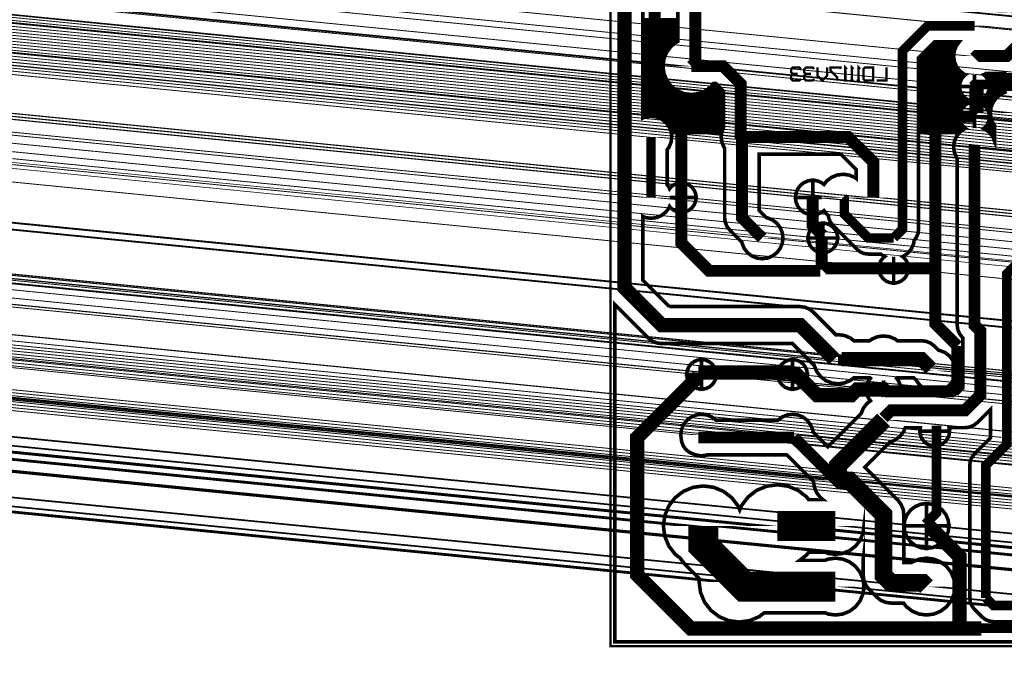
# Model space of a CAD drawing. Header units: millimetres. Extents: x -26887661 to 26887775, y -26887647 to 26887741.
# Tile 20 of 44: x -49 to 33, y -2 to 52. Entities that reach past the tile are written whole.
import ezdxf

# ---------------------------------------------------------------- set-up
doc = ezdxf.new("R2010")
doc.units = ezdxf.units.MM
doc.layers.add('BOT', color=2, linetype='CONTINUOUS')
doc.layers.add('DRL', color=26, linetype='CONTINUOUS')

# ---------------------------------------------------------------- blocks, each defined once
blk = doc.blocks.new('PAD_3_2')
at = {"layer": 'BOT', "color": 1}
blk.add_lwpolyline([(-0.45, 0, 53705064, 0.9, 1), (0.45, 0, 53705064, 0.9, 1)], format="xyseb", close=True, dxfattribs=at)
blk = doc.blocks.new('PAD_8_26')
at = {"layer": 'DRL', "color": 1}
blk.add_lwpolyline([(-0.2, 0, 53660072, 0.4, 1), (0.2, 0, 53660072, 0.4, 1)], format="xyseb", close=True, dxfattribs=at)
blk = doc.blocks.new('PAD_9_2')
at = {"layer": 'BOT', "color": 1}
blk.add_lwpolyline([(-0.395, 0, 53775328, 0.79, 1), (0.395, 0, 53775328, 0.79, 1)], format="xyseb", close=True, dxfattribs=at)
blk = doc.blocks.new('PAD_11_2')
at = {"layer": 'BOT', "color": 1}
blk.add_lwpolyline([(-0.75, 0, 53660072, 1.5, 1), (0.75, 0, 53660072, 1.5, 1)], format="xyseb", close=True, dxfattribs=at)
blk = doc.blocks.new('PAD_12_2')
at = {"layer": 'BOT', "color": 1}
blk.add_lwpolyline([(-0.555, 0, 53660072, 1.11, 1), (0.555, 0, 53660072, 1.11, 1)], format="xyseb", close=True, dxfattribs=at)
blk = doc.blocks.new('PAD_13_2')
at = {"layer": 'BOT', "color": 1}
blk.add_lwpolyline([(-0.715, 0, 53660072, 1.43, 1), (0.715, 0, 53660072, 1.43, 1)], format="xyseb", close=True, dxfattribs=at)
blk = doc.blocks.new('PAD_14_2')
at = {"layer": 'BOT', "color": 1}
blk.add_lwpolyline([(-0.4, 0, 53660072, 0.8, 1), (0.4, 0, 53660072, 0.8, 1)], format="xyseb", close=True, dxfattribs=at)
blk = doc.blocks.new('PAD_15_2')
at = {"layer": 'BOT', "color": 1}
blk.add_lwpolyline([(-0.5, 0, 53660072, 1, 1), (0.5, 0, 53660072, 1, 1)], format="xyseb", close=True, dxfattribs=at)
blk = doc.blocks.new('PAD_16_2')
at = {"layer": 'BOT', "color": 1}
blk.add_lwpolyline([(-1.25, 0, 53660072, 2.5, 1), (1.25, 0, 53660072, 2.5, 1)], format="xyseb", close=True, dxfattribs=at)
blk = doc.blocks.new('PAD_17_2')
at = {"layer": 'BOT', "color": 1}
blk.add_lwpolyline([(-1.2, 0, 53660072, 2.4, 1), (1.2, 0, 53660072, 2.4, 1)], format="xyseb", close=True, dxfattribs=at)
blk = doc.blocks.new('PAD_18_2')
at = {"layer": 'BOT', "color": 1}
blk.add_lwpolyline([(-0.9, 0, 53660072, 1.8, 1), (0.9, 0, 53660072, 1.8, 1)], format="xyseb", close=True, dxfattribs=at)
blk = doc.blocks.new('PAD_19_2')
at = {"layer": 'BOT', "color": 1}
blk.add_lwpolyline([(-1.19, 0, 53660072, 2.38, 1), (1.19, 0, 53660072, 2.38, 1)], format="xyseb", close=True, dxfattribs=at)
blk = doc.blocks.new('PAD_20_2')
at = {"layer": 'BOT', "color": 1}
blk.add_lwpolyline([(-0.3, 0, 53660072, 0.6, 1), (0.3, 0, 53660072, 0.6, 1)], format="xyseb", close=True, dxfattribs=at)
blk = doc.blocks.new('PAD_21_26')
at = {"layer": 'DRL', "color": 1}
blk.add_lwpolyline([(-0.25, 0, 53660072, 0.5, 1), (0.25, 0, 53660072, 0.5, 1)], format="xyseb", close=True, dxfattribs=at)
blk = doc.blocks.new('PAD_22_26')
at = {"layer": 'DRL', "color": 1}
blk.add_lwpolyline([(-0.6, 0, 53660072, 1.2, 1), (0.6, 0, 53660072, 1.2, 1)], format="xyseb", close=True, dxfattribs=at)
blk = doc.blocks.new('PAD_23_26')
at = {"layer": 'DRL', "color": 1}
blk.add_lwpolyline([(-0.225, 0, 53660072, 0.45, 1), (0.225, 0, 53660072, 0.45, 1)], format="xyseb", close=True, dxfattribs=at)
blk = doc.blocks.new('PAD_24_26')
at = {"layer": 'DRL', "color": 1}
blk.add_lwpolyline([(-0.275, 0, 53660072, 0.55, 1), (0.275, 0, 53660072, 0.55, 1)], format="xyseb", close=True, dxfattribs=at)
blk = doc.blocks.new('PAD_25_26')
at = {"layer": 'DRL', "color": 1}
blk.add_lwpolyline([(-0.8875, 0, 53660072, 1.775, 1), (0.8875, 0, 53660072, 1.775, 1)], format="xyseb", close=True, dxfattribs=at)
blk = doc.blocks.new('PAD_26_26')
at = {"layer": 'DRL', "color": 1}
blk.add_lwpolyline([(-0.775, 0, 53660072, 1.55, 1), (0.775, 0, 53660072, 1.55, 1)], format="xyseb", close=True, dxfattribs=at)
blk = doc.blocks.new('PAD_27_26')
at = {"layer": 'DRL', "color": 1}
blk.add_lwpolyline([(-0.8, 0, 53660072, 1.6, 1), (0.8, 0, 53660072, 1.6, 1)], format="xyseb", close=True, dxfattribs=at)
blk = doc.blocks.new('PAD_28_26')
at = {"layer": 'DRL', "color": 1}
blk.add_lwpolyline([(-0.325, 0, 53660072, 0.65, 1), (0.325, 0, 53660072, 0.65, 1)], format="xyseb", close=True, dxfattribs=at)
blk = doc.blocks.new('PAD_29_26')
at = {"layer": 'DRL', "color": 1}
blk.add_lwpolyline([(-0.1375, 0, 53660072, 0.275, 1), (0.1375, 0, 53660072, 0.275, 1)], format="xyseb", close=True, dxfattribs=at)

msp = doc.modelspace()

# ---------------------------------------------------------------- linework, layer by layer
at = {"layer": '16514280', "const_width": 0.2}
msp.add_lwpolyline([(0, 85), (115, 85), (115, 0), (0, 0), (0, 85)], dxfattribs=at)
at = {"layer": '16575768'}
for points, const_width in [([(3.0427, 28.14105), (1.16416, 30.01959), (1.16416, 72.72334), (3.80999, 75.36917), (9.31333, 75.36917), (11.32416, 77.38), (15.24, 77.38)], 1.2), ([(22.11916, 64.46834), (21.9075, 64.68), (8.78416, 64.68), (5.08, 60.97584), (5.08, 59.6), (3.70416, 58.22416), (3.70416, 45.63), (3.80999, 45.52417)], 1), ([(6.77333, 48.59334), (7.09083, 48.91084), (7.09083, 58.0125), (10.37167, 61.29334), (10.26583, 61.29334)], 1), ([(4.92849, 28.448), (2.71466, 30.66184), (2.71466, 35.99724), (2.93619, 35.90548), (3.38666, 35.84617), (3.83713, 35.90548), (4.25691, 36.07935), (4.61738, 36.35595), (4.89398, 36.71642), (4.94617, 36.84242), (5.04874, 36.70875), (5.30586, 36.51145), (5.60529, 36.38742), (5.92661, 36.34512), (5.92661, 37.58662), (5.12715, 37.58662), (5.12716, 37.58667), (5.12715, 37.58672), (5.92661, 37.58672), (5.92661, 38.82822), (5.60529, 38.78592), (5.30586, 38.66189), (5.04874, 38.46459), (4.94617, 38.33092), (4.89398, 38.45692), (4.73716, 38.66129), (4.73716, 41.59205), (4.89398, 41.79642), (5.06785, 42.2162), (5.12716, 42.66667), (5.06785, 43.11714), (4.89398, 43.53692), (4.61738, 43.89739), (4.25691, 44.17399), (3.83713, 44.34786), (3.38666, 44.40717), (2.93619, 44.34786), (2.71466, 44.2561), (2.71466, 59.69244)], 0.301), ([(5.64033, 58.0125), (5.64033, 50.67862), (5.58308, 50.65491), (5.09006, 50.27661), (4.71176, 49.78359), (4.47394, 49.20946), (4.39283, 48.59334), (4.47394, 47.97722), (4.71176, 47.40309), (5.09006, 46.91007), (5.58308, 46.53177), (6.15721, 46.29395), (6.77333, 46.21284), (7.38945, 46.29395), (7.96358, 46.53177), (8.4566, 46.91007), (8.63521, 47.14284), (8.81834, 47.14284), (9.45033, 46.51085), (9.45033, 43.41859), (9.32547, 43.11714), (9.26616, 42.66667), (9.32547, 42.2162), (9.49934, 41.79642), (9.55616, 41.72237), (9.55616, 35.89334), (9.60558, 35.51792), (9.75049, 35.16809), (9.981, 34.86768), (11.00663, 33.84205), (11.01881, 33.74953), (11.19268, 33.32975), (11.46928, 32.96928), (11.82975, 32.69268), (12.24953, 32.51881), (12.7, 32.4595), (13.15047, 32.51881), (13.57025, 32.69268), (13.93072, 32.96928), (14.20732, 33.32975), (14.38119, 33.74953), (14.4405, 34.2), (14.38119, 34.65047), (14.20732, 35.07025), (13.93072, 35.43072), (13.57025, 35.70732), (13.15047, 35.88119), (13.05795, 35.89337), (12.45716, 36.49416), (12.45716, 41.21617), (19.29584, 41.21617), (20.56283, 39.94918), (20.56283, 39.18818), (20.44858, 39.27585), (19.97816, 39.47071), (19.47333, 39.53717), (18.9685, 39.47071), (18.49808, 39.27585), (18.09412, 38.96588), (17.87394, 38.67893), (17.65913, 38.84376), (17.30906, 38.98876), (16.93338, 39.03822), (16.93338, 37.58672), (17.52284, 37.58672), (17.52283, 37.58667), (17.52284, 37.58662), (16.93338, 37.58662), (16.93338, 36.13512), (17.30906, 36.18458), (17.65913, 36.32958), (17.87394, 36.49441), (18.09412, 36.20746), (18.24427, 36.09224), (18.27468, 35.8613), (18.40959, 35.53559), (18.62421, 35.25589), (20.63505, 33.24505), (20.91475, 33.03043), (21.24046, 32.89552), (21.59, 32.8495), (22.63204, 32.8495), (22.83641, 32.69268), (22.96241, 32.64049), (22.82874, 32.53792), (22.63144, 32.2808), (22.50741, 31.98137), (22.46511, 31.66005), (23.70661, 31.66005), (23.70661, 32.45951), (23.70666, 32.4595), (23.70671, 32.45951), (23.70671, 31.66005), (24.94821, 31.66005), (24.90591, 31.98137), (24.78188, 32.2808), (24.58458, 32.53792), (24.45091, 32.64049), (24.57691, 32.69268), (24.93738, 32.96928), (25.21398, 33.32975), (25.38785, 33.74953), (25.42239, 34.01187), (25.61707, 34.26559), (25.75197, 34.5913), (25.798, 34.94084), (25.798, 49.30394), (27.12356, 50.6295), (29.20516, 50.6295), (28.96402, 50.31525), (28.78915, 49.89306), (28.7295, 49.44), (28.78915, 48.98694), (28.96402, 48.56475), (29.24221, 48.20221), (29.60475, 47.92402), (29.71609, 47.8779), (29.59501, 47.78499), (29.39612, 47.5258), (29.27109, 47.22396), (29.22845, 46.90005), (30.47995, 46.90005), (30.47995, 47.68951), (30.48, 47.6895), (30.48005, 47.68951), (30.48005, 46.90005), (31.73155, 46.90005), (31.68891, 47.22396), (31.56388, 47.5258), (31.36499, 47.78499), (31.24391, 47.8779), (31.35525, 47.92402), (31.44058, 47.9895), (33.17875, 47.9895)], 0.301), ([(2.71466, 52.4895), (5.64033, 52.4895)], 0.301), ([(2.71466, 52.2885), (5.64033, 52.2885)], 0.301), ([(2.71466, 52.0875), (5.64033, 52.0875)], 0.301), ([(2.71466, 51.8865), (5.64033, 51.8865)], 0.301), ([(23.70666, 34.2), (24.4475, 34.94084), (24.4475, 49.86334), (26.56416, 51.98), (30.48, 51.98)], 0.8), ([(30.48, 49.28125), (30.63875, 49.44), (33.17875, 49.44), (35.2425, 51.50375), (36.83, 51.50375)], 1), ([(2.71466, 51.6855), (5.64033, 51.6855)], 0.301), ([(2.71466, 51.4845), (5.64033, 51.4845)], 0.301), ([(2.71466, 51.2835), (5.64033, 51.2835)], 0.301), ([(2.71466, 51.0825), (5.64033, 51.0825)], 0.301), ([(2.71466, 50.8815), (5.64033, 50.8815)], 0.301), ([(2.71466, 50.6805), (5.64033, 50.6805)], 0.301), ([(2.71466, 50.4795), (5.35448, 50.4795)], 0.301), ([(2.71466, 50.2785), (5.09252, 50.2785)], 0.301), ([(26.77256, 50.2785), (28.9488, 50.2785)], 0.301), ([(26.97356, 50.4795), (29.09006, 50.4795)], 0.301), ([(2.71466, 50.0775), (4.93728, 50.0775)], 0.301), ([(2.71466, 49.8765), (4.78305, 49.8765)], 0.301), ([(2.71466, 49.6755), (4.66699, 49.6755)], 0.301), ([(2.71466, 49.4745), (4.58373, 49.4745)], 0.301), ([(25.96856, 49.4745), (28.73404, 49.4745)], 0.301), ([(26.16956, 49.6755), (28.76051, 49.6755)], 0.301), ([(26.37056, 49.8765), (28.78697, 49.8765)], 0.301), ([(26.57156, 50.0775), (28.86554, 50.0775)], 0.301), ([(2.71466, 49.2735), (4.50047, 49.2735)], 0.301), ([(2.71466, 49.0725), (4.45591, 49.0725)], 0.301), ([(2.71466, 48.8715), (4.42945, 48.8715)], 0.301), ([(2.71466, 48.6705), (4.40299, 48.6705)], 0.301), ([(11.00666, 42.66667), (10.90083, 42.7725), (10.90083, 47.11167), (9.41916, 48.59334), (6.77333, 48.59334)], 1), ([(19.66162, 47.38782), (19.66162, 48.4875), (19.79908, 48.35004)], 0.2), ([(20.21146, 47.38782), (20.21146, 48.4875), (20.34892, 48.35004)], 0.2), ([(20.7613, 47.38782), (20.7613, 48.4875), (20.89876, 48.35004)], 0.2), ([(25.798, 49.2735), (28.75142, 49.2735)], 0.301), ([(25.798, 49.0725), (28.77789, 49.0725)], 0.301), ([(25.798, 48.8715), (28.83696, 48.8715)], 0.301), ([(25.798, 48.6705), (28.92022, 48.6705)], 0.301), ([(2.71466, 48.4695), (4.40913, 48.4695)], 0.301), ([(2.71466, 48.2685), (4.43559, 48.2685)], 0.301), ([(2.71466, 48.0675), (4.46205, 48.0675)], 0.301), ([(2.71466, 47.8665), (4.5198, 47.8665)], 0.301), ([(15.9502, 48.35004), (15.81274, 48.4875), (15.2629, 48.4875), (15.12544, 48.35004), (15.12544, 48.07512), (15.2629, 47.93766), (15.67528, 47.93766)], 0.2), ([(15.2629, 47.93766), (15.12544, 47.8002), (15.12544, 47.52528), (15.2629, 47.38782), (15.81274, 47.38782), (15.9502, 47.52528)], 0.2), ([(17.04988, 48.35004), (16.91242, 48.4875), (16.36258, 48.4875), (16.22512, 48.35004), (16.22512, 48.07512), (16.36258, 47.93766), (16.77496, 47.93766)], 0.2), ([(16.36258, 47.93766), (16.22512, 47.8002), (16.22512, 47.52528), (16.36258, 47.38782), (16.91242, 47.38782), (17.04988, 47.52528)], 0.2), ([(18.14956, 48.4875), (18.14956, 47.8002), (17.73718, 47.38782), (17.3248, 47.8002), (17.3248, 48.4875)], 0.2), ([(19.24924, 48.35004), (19.24924, 48.4875), (18.42448, 48.4875), (18.42448, 48.21258), (18.97432, 47.66274), (18.97432, 47.38782)], 0.2), ([(21.99844, 47.38782), (21.99844, 48.4875), (21.31114, 48.4875), (21.17368, 48.35004), (21.17368, 47.52528), (21.31114, 47.38782), (21.99844, 47.38782)], 0.2), ([(23.09812, 48.4875), (23.09812, 47.38782), (22.27336, 47.38782)], 0.2), ([(25.798, 48.4695), (29.03711, 48.4695)], 0.301), ([(25.798, 48.2685), (29.19134, 48.2685)], 0.301), ([(25.798, 48.0675), (29.41777, 48.0675)], 0.301), ([(25.798, 47.8665), (29.70123, 47.8665)], 0.301), ([(31.25877, 47.8665), (59.51411, 47.8665)], 0.301), ([(2.71466, 47.6655), (4.60306, 47.6655)], 0.301), ([(2.71466, 47.4645), (4.68632, 47.4645)], 0.301), ([(2.71466, 47.2635), (4.81887, 47.2635)], 0.301), ([(2.71466, 47.0625), (4.9731, 47.0625)], 0.301), ([(2.71466, 46.8615), (5.15336, 46.8615)], 0.301), ([(8.3933, 46.8615), (9.09968, 46.8615)], 0.301), ([(8.57356, 47.0625), (8.89868, 47.0625)], 0.301), ([(19.79908, 47.38782), (19.52416, 47.38782)], 0.2), ([(20.34892, 47.38782), (20.074, 47.38782)], 0.2), ([(20.89876, 47.38782), (20.62384, 47.38782)], 0.2), ([(25.798, 47.6655), (29.50332, 47.6655)], 0.301), ([(25.798, 47.4645), (29.37073, 47.4645)], 0.301), ([(25.798, 47.2635), (29.28747, 47.2635)], 0.301), ([(25.798, 47.0625), (29.24984, 47.0625)], 0.301), ([(25.798, 46.8615), (29.23351, 46.8615)], 0.301), ([(29.59501, 46.01501), (29.8542, 45.81612), (30.15604, 45.69109), (30.47995, 45.64845), (30.47995, 46.89995), (29.22845, 46.89995), (29.27109, 46.57604), (29.39612, 46.2742), (29.59501, 46.01501)], 0.301), ([(30.32125, 46.9), (30.48, 47.05875), (56.99125, 47.05875)], 0.8), ([(30.63875, 46.9), (30.63875, 44.6775)], 1.2), ([(30.63875, 44.51875), (30.48, 44.6775), (30.48, 46.9)], 0.8), ([(30.47995, 47.6655), (30.48005, 47.6655)], 0.301), ([(30.47995, 47.4645), (30.48005, 47.4645)], 0.301), ([(30.47995, 47.2635), (30.48005, 47.2635)], 0.301), ([(30.47995, 47.0625), (30.48005, 47.0625)], 0.301), ([(30.47995, 46.8615), (30.48005, 46.8615)], 0.301), ([(30.80396, 45.69109), (31.1058, 45.81612), (31.36499, 46.01501), (31.56388, 46.2742), (31.68891, 46.57604), (31.73155, 46.89995), (30.48005, 46.89995), (30.48005, 45.64845), (30.80396, 45.69109)], 0.301), ([(31.45668, 47.6655), (59.64301, 47.6655)], 0.301), ([(31.58927, 47.4645), (59.80418, 47.4645)], 0.301), ([(31.67253, 47.2635), (60.00518, 47.2635)], 0.301), ([(31.71016, 47.0625), (60.20618, 47.0625)], 0.301), ([(31.72649, 46.8615), (60.40718, 46.8615)], 0.301), ([(2.71466, 46.6605), (5.41531, 46.6605)], 0.301), ([(2.71466, 46.4595), (5.75755, 46.4595)], 0.301), ([(2.71466, 46.2585), (6.42649, 46.2585)], 0.301), ([(2.71466, 46.0575), (9.45033, 46.0575)], 0.301), ([(33.17606, 46.46495), (32.72975, 46.28008), (32.3465, 45.986), (32.05242, 45.60275), (31.86755, 45.15644), (31.8045, 44.6775), (31.86755, 44.19856), (32.05242, 43.75225), (32.14575, 43.63062), (32.14575, 42.33366), (31.99598, 42.69525), (31.71779, 43.05779), (31.35525, 43.33598), (31.24391, 43.3821), (31.36499, 43.47501), (31.56388, 43.7342), (31.68891, 44.03604), (31.73155, 44.35995), (30.48005, 44.35995), (30.48005, 43.57049), (30.48, 43.5705), (30.47995, 43.57049), (30.47995, 44.35995), (29.22845, 44.35995), (29.27109, 44.03604), (29.39612, 43.7342), (29.59501, 43.47501), (29.71609, 43.3821), (29.60475, 43.33598), (29.24221, 43.05779), (28.96402, 42.69525), (28.78915, 42.27306), (28.7295, 41.82), (28.78915, 41.36694), (28.96402, 40.94475), (29.0295, 40.85942), (29.0295, 26.8975), (29.07892, 26.52208), (29.22383, 26.17225), (29.45434, 25.87184), (29.50575, 25.82043), (29.50575, 21.62457), (29.08543, 21.20425), (24.27262, 21.20425), (24.31155, 21.49995), (22.86005, 21.49995), (22.86005, 21.04733), (22.85995, 21.04729), (22.85995, 21.49995), (21.40845, 21.49995), (21.45791, 21.12427), (21.60291, 20.7742), (21.76774, 20.55939), (21.48079, 20.33921), (21.17082, 19.93525), (20.98728, 19.49216), (18.19322, 16.6981), (16.94702, 17.9443), (16.92119, 18.14047), (16.74732, 18.56025), (16.47072, 18.92072), (16.11025, 19.19732), (15.69047, 19.37119), (15.24, 19.4305), (14.78953, 19.37119), (14.36975, 19.19732), (14.02203, 18.9305), (8.83797, 18.9305), (8.49025, 19.19732), (8.07047, 19.37119), (7.62, 19.4305), (7.16953, 19.37119), (6.74975, 19.19732), (6.38928, 18.92072), (6.11268, 18.56025), (5.93881, 18.14047), (5.8795, 17.69), (5.93881, 17.23953), (5.94225, 17.23123), (5.95892, 17.10458), (6.10383, 16.75475), (6.33434, 16.45434), (6.63475, 16.22383), (6.98458, 16.07892), (7.00757, 16.07589), (7.16953, 16.00881), (7.62, 15.9495), (8.07047, 16.00881), (8.12042, 16.0295), (14.73958, 16.0295), (14.77304, 16.01564), (17.00175, 13.78693), (17.05971, 13.3467), (17.26555, 12.84975), (17.59301, 12.42301), (17.79176, 12.2705), (16.59355, 12.2705), (16.40987, 12.50987), (15.69525, 13.05822), (14.86306, 13.40293), (13.97, 13.5205), (13.07694, 13.40293), (12.24475, 13.05822), (11.53013, 12.50987), (10.98178, 11.79525), (10.82072, 11.40642), (10.68037, 11.74525), (10.14791, 12.43916), (9.454, 12.97162), (8.64592, 13.30633), (7.77875, 13.4205), (6.91158, 13.30633), (6.1035, 12.97162), (5.40959, 12.43916), (4.87713, 11.74525), (4.54242, 10.93717), (4.42825, 10.07), (4.54242, 9.20283), (4.87713, 8.39475), (5.40959, 7.70084), (5.85836, 7.35648), (5.87306, 7.321), (6.22276, 6.86526), (7.45423, 5.63379), (7.4195, 5.37), (7.53367, 4.50283), (7.86838, 3.69475), (8.40084, 3.00084), (9.09475, 2.46838), (9.90283, 2.13367), (10.77, 2.0195), (11.63717, 2.13367), (12.44525, 2.46838), (12.86374, 2.7895), (17.98348, 2.7895), (18.22221, 2.69061), (18.83833, 2.6095), (19.45445, 2.69061), (20.02858, 2.92843), (20.5216, 3.30673), (20.8999, 3.79975), (21.13772, 4.37388), (21.21883, 4.99), (21.13772, 5.60612), (20.8999, 6.18025), (20.5216, 6.67327), (20.02858, 7.05157), (19.45445, 7.28939), (18.83833, 7.3705), (18.22221, 7.28939), (17.98348, 7.1905), (15.83694, 7.1905), (16.40987, 7.63013), (16.59355, 7.8695), (17.98348, 7.8695), (18.22221, 7.77061), (18.83833, 7.6895), (19.45445, 7.77061), (20.02858, 8.00843), (20.5216, 8.38673), (20.8999, 8.87975), (21.13772, 9.45388), (21.1595, 9.61932), (21.1595, 5.9425), (21.21744, 5.50238), (21.38732, 5.09225), (21.65756, 4.74005), (22.29256, 4.10506), (22.64475, 3.83482), (23.05488, 3.66494), (23.495, 3.607), (24.54466, 3.607), (24.77506, 3.30673), (25.26808, 2.92843), (25.84221, 2.69061), (26.45833, 2.6095), (27.07445, 2.69061), (27.64858, 2.92843), (28.1416, 3.30673), (28.5199, 3.79975), (28.75772, 4.37388), (28.83883, 4.99), (28.75772, 5.60612), (28.5199, 6.18025), (28.1416, 6.67327), (27.64858, 7.05157), (27.07445, 7.28939), (26.45833, 7.3705), (25.84221, 7.28939), (25.26808, 7.05157), (25.2113, 7.008), (24.5605, 7.008), (24.5605, 11.0225), (24.50256, 11.46262), (24.33268, 11.87275), (24.06244, 12.22494), (21.29613, 14.99125), (23.39216, 17.08728), (23.83525, 17.27082), (24.23921, 17.58079), (24.54918, 17.98475), (24.68111, 18.30325), (25.94363, 18.30325), (25.9047, 18.00755), (27.1462, 18.00755), (27.1462, 18.30325), (27.1463, 18.30325), (27.1463, 18.00755), (28.3878, 18.00755), (28.34887, 18.30325), (29.68625, 18.30325), (30.06167, 18.35267), (30.4115, 18.49758), (30.71191, 18.72809), (31.82825, 19.84443), (31.82825, 17.45565), (30.47755, 16.10495), (30.26293, 15.82525), (30.12802, 15.49954), (30.082, 15.15), (30.082, 4.0375), (30.12802, 3.68796), (30.26294, 3.36225), (30.47755, 3.08255), (31.11255, 2.44755), (31.39225, 2.23293), (31.71796, 2.09802), (32.0675, 2.052), (53.34, 2.052)], 0.301), ([(7.12017, 46.2585), (9.45033, 46.2585)], 0.301), ([(7.78911, 46.4595), (9.45033, 46.4595)], 0.301), ([(8.13135, 46.6605), (9.30068, 46.6605)], 0.301), ([(25.798, 46.6605), (29.25997, 46.6605)], 0.301), ([(25.798, 46.4595), (29.31936, 46.4595)], 0.301), ([(25.798, 46.2585), (29.40817, 46.2585)], 0.301), ([(25.798, 46.0575), (29.56241, 46.0575)], 0.301), ([(30.47995, 46.6605), (30.48005, 46.6605)], 0.301), ([(30.47995, 46.4595), (30.48005, 46.4595)], 0.301), ([(30.47995, 46.2585), (30.48005, 46.2585)], 0.301), ([(30.47995, 46.0575), (30.48005, 46.0575)], 0.301), ([(31.39759, 46.0575), (32.43968, 46.0575)], 0.301), ([(31.55183, 46.2585), (32.70163, 46.2585)], 0.301), ([(31.64064, 46.4595), (33.1629, 46.4595)], 0.301), ([(31.70003, 46.6605), (60.60818, 46.6605)], 0.301), ([(2.71466, 45.8565), (9.45033, 45.8565)], 0.301), ([(2.71466, 45.6555), (9.45033, 45.6555)], 0.301), ([(2.71466, 45.4545), (9.45033, 45.4545)], 0.301), ([(2.71466, 45.2535), (9.45033, 45.2535)], 0.301), ([(3.70416, 45.63), (4.12749, 45.20667), (5.715, 45.20667), (5.92666, 44.99501), (5.92666, 37.58667)], 1), ([(25.798, 45.8565), (29.80158, 45.8565)], 0.301), ([(25.798, 45.6555), (30.4264, 45.6555)], 0.301), ([(25.798, 45.4545), (29.87984, 45.4545)], 0.301), ([(25.798, 45.2535), (29.6061, 45.2535)], 0.301), ([(30.47995, 44.36005), (30.47995, 45.61155), (30.15604, 45.56891), (29.8542, 45.44388), (29.59501, 45.24499), (29.39612, 44.9858), (29.27109, 44.68396), (29.22845, 44.36005), (30.47995, 44.36005)], 0.301), ([(30.47995, 45.8565), (30.48005, 45.8565)], 0.301), ([(30.47995, 45.6555), (30.48005, 45.6555)], 0.301), ([(30.47995, 45.4545), (30.48005, 45.4545)], 0.301), ([(30.47995, 45.2535), (30.48005, 45.2535)], 0.301), ([(31.73155, 44.36005), (31.68891, 44.68396), (31.56388, 44.9858), (31.36499, 45.24499), (31.1058, 45.44388), (30.80396, 45.56891), (30.48005, 45.61155), (30.48005, 44.36005), (31.73155, 44.36005)], 0.301), ([(30.5336, 45.6555), (32.0929, 45.6555)], 0.301), ([(31.08016, 45.4545), (31.99101, 45.4545)], 0.301), ([(31.15842, 45.8565), (32.24713, 45.8565)], 0.301), ([(31.3539, 45.2535), (31.90775, 45.2535)], 0.301), ([(2.71466, 45.0525), (9.45033, 45.0525)], 0.301), ([(2.71466, 44.8515), (9.45033, 44.8515)], 0.301), ([(2.71466, 44.6505), (9.45033, 44.6505)], 0.301), ([(2.71466, 44.4495), (9.45033, 44.4495)], 0.301), ([(25.798, 45.0525), (29.4473, 45.0525)], 0.301), ([(25.798, 44.8515), (29.34049, 44.8515)], 0.301), ([(25.798, 44.6505), (29.26669, 44.6505)], 0.301), ([(25.798, 44.4495), (29.24023, 44.4495)], 0.301), ([(29.05125, 25.15125), (27.19916, 27.00334), (27.19916, 43.93667), (27.62249, 44.36), (30.48, 44.36)], 1), ([(30.47995, 45.0525), (30.48005, 45.0525)], 0.301), ([(30.47995, 44.8515), (30.48005, 44.8515)], 0.301), ([(30.47995, 44.6505), (30.48005, 44.6505)], 0.301), ([(30.47995, 44.4495), (30.48005, 44.4495)], 0.301), ([(31.5127, 45.0525), (31.85387, 45.0525)], 0.301), ([(31.61951, 44.8515), (31.82741, 44.8515)], 0.301), ([(31.69331, 44.6505), (31.80805, 44.6505)], 0.301), ([(31.71977, 44.4495), (31.83452, 44.4495)], 0.301), ([(4.07702, 44.2485), (9.45033, 44.2485)], 0.301), ([(4.42175, 44.0475), (9.45033, 44.0475)], 0.301), ([(4.65643, 43.8465), (9.45033, 43.8465)], 0.301), ([(4.81066, 43.6455), (9.45033, 43.6455)], 0.301), ([(25.798, 44.2485), (29.24312, 44.2485)], 0.301), ([(25.798, 44.0475), (29.26958, 44.0475)], 0.301), ([(25.798, 43.8465), (29.3496, 43.8465)], 0.301), ([(25.798, 43.6455), (29.46418, 43.6455)], 0.301), ([(30.47995, 44.2485), (30.48005, 44.2485)], 0.301), ([(30.47995, 44.0475), (30.48005, 44.0475)], 0.301), ([(30.47995, 43.8465), (30.48005, 43.8465)], 0.301), ([(30.47995, 43.6455), (30.48005, 43.6455)], 0.301), ([(31.49582, 43.6455), (32.13433, 43.6455)], 0.301), ([(31.6104, 43.8465), (32.01338, 43.8465)], 0.301), ([(31.69042, 44.0475), (31.93012, 44.0475)], 0.301), ([(31.71688, 44.2485), (31.86098, 44.2485)], 0.301), ([(3.38666, 42.66667), (3.38666, 37.58667)], 0.8), ([(4.93226, 43.4445), (9.45033, 43.4445)], 0.301), ([(5.01551, 43.2435), (9.37781, 43.2435)], 0.301), ([(5.07768, 43.0425), (9.31564, 43.0425)], 0.301), ([(12.7, 34.2), (11.00666, 35.89334), (11.00666, 42.66667)], 1), ([(22.01333, 37.58667), (22.01333, 40.55), (19.89666, 42.66667), (11.00666, 42.66667)], 1), ([(25.798, 43.4445), (29.63477, 43.4445)], 0.301), ([(25.798, 43.2435), (29.48423, 43.2435)], 0.301), ([(25.798, 43.0425), (29.23048, 43.0425)], 0.301), ([(31.32523, 43.4445), (32.14575, 43.4445)], 0.301), ([(31.47577, 43.2435), (32.14575, 43.2435)], 0.301), ([(31.72952, 43.0425), (32.14575, 43.0425)], 0.301), ([(22.86, 19.11876), (23.49499, 19.75375), (29.68625, 19.75375), (30.95625, 21.02375), (30.95625, 26.42125), (30.48, 26.8975), (30.48, 41.97875)], 1), ([(7.16821, 37.58672), (7.12591, 37.90804), (7.00188, 38.20747), (6.80458, 38.46459), (6.54746, 38.66189), (6.24803, 38.78592), (5.92671, 38.82822), (5.92671, 37.58672), (7.16821, 37.58672)], 0.301), ([(16.93328, 37.58672), (16.93328, 39.03822), (16.5576, 38.98876), (16.20753, 38.84376), (15.90691, 38.61309), (15.67624, 38.31247), (15.53124, 37.9624), (15.48178, 37.58672), (16.93328, 37.58672)], 0.301), ([(5.92666, 37.6925), (5.92666, 33.77667), (8.25499, 31.44834), (17.56833, 31.44834)], 1), ([(17.78, 34.41167), (16.93333, 35.25834), (16.93333, 37.58667)], 1), ([(19.47333, 37.58667), (19.57916, 37.48084), (19.57916, 36.21084), (21.59, 34.2), (23.70666, 34.2)], 0.8), ([(6.80458, 36.70875), (7.00188, 36.96587), (7.12591, 37.2653), (7.16821, 37.58662), (5.92671, 37.58662), (5.92671, 36.34512), (6.24803, 36.38742), (6.54746, 36.51145), (6.80458, 36.70875)], 0.301), ([(16.5576, 36.18458), (16.93328, 36.13512), (16.93328, 37.58662), (15.48178, 37.58662), (15.53124, 37.21094), (15.67624, 36.86087), (15.90691, 36.56025), (16.20753, 36.32958), (16.5576, 36.18458)], 0.301), ([(17.77995, 34.20005), (17.77995, 35.44155), (17.45863, 35.39925), (17.1592, 35.27522), (16.90208, 35.07792), (16.70478, 34.8208), (16.58075, 34.52137), (16.53845, 34.20005), (17.77995, 34.20005)], 0.301), ([(19.02155, 34.20005), (18.97925, 34.52137), (18.85522, 34.8208), (18.65792, 35.07792), (18.4008, 35.27522), (18.10137, 35.39925), (17.78005, 35.44155), (17.78005, 34.20005), (19.02155, 34.20005)], 0.301), ([(17.78, 34.41167), (17.67416, 34.30583), (17.67416, 31.55417)], 1), ([(17.1592, 33.12478), (17.45863, 33.00075), (17.77995, 32.95845), (17.77995, 34.19995), (16.53845, 34.19995), (16.58075, 33.87863), (16.70478, 33.5792), (16.90208, 33.32208), (17.1592, 33.12478)], 0.301), ([(18.10137, 33.00075), (18.4008, 33.12478), (18.65792, 33.32208), (18.85522, 33.5792), (18.97925, 33.87863), (19.02155, 34.19995), (17.78005, 34.19995), (17.78005, 32.95845), (18.10137, 33.00075)], 0.301), ([(35.71875, 33.72375), (33.17875, 31.18375), (33.17875, 16.89625), (31.4325, 15.15), (31.4325, 4.0375)], 0.8), ([(17.67416, 31.55417), (17.77999, 31.66), (23.70666, 31.66)], 1), ([(27.19916, 31.66), (23.70666, 31.66)], 1), ([(22.50741, 31.33863), (22.63144, 31.0392), (22.82874, 30.78208), (23.08586, 30.58478), (23.38529, 30.46075), (23.70661, 30.41845), (23.70661, 31.65995), (22.46511, 31.65995), (22.50741, 31.33863)], 0.301), ([(24.02803, 30.46075), (24.32746, 30.58478), (24.58458, 30.78208), (24.78188, 31.0392), (24.90591, 31.33863), (24.94821, 31.65995), (23.70671, 31.65995), (23.70671, 30.41845), (24.02803, 30.46075)], 0.301), ([(114.6495, 0.3505), (0.3505, 0.3505), (0.3505, 28.6405), (3.18988, 25.80113), (3.511, 25.55473), (3.88495, 25.39983), (4.28625, 25.347), (15.23276, 25.347), (17.05769, 23.52207), (17.05971, 23.5067), (17.26555, 23.00975), (17.59301, 22.58301), (18.01975, 22.25555), (18.5167, 22.04971), (19.05, 21.9795), (19.5833, 22.04971), (20.08025, 22.25555), (20.38513, 22.4895), (21.70402, 22.4895), (21.76774, 22.44061), (21.60291, 22.2258), (21.45791, 21.87573), (21.40845, 21.50005), (22.85995, 21.50005), (22.85995, 22.08951), (22.86, 22.0895), (22.86005, 22.08951), (22.86005, 21.50005), (24.31155, 21.50005), (24.26209, 21.87573), (24.11709, 22.2258), (23.95226, 22.44061), (24.01598, 22.4895), (25.39276, 22.4895), (25.62049, 22.26177), (25.63893, 22.21725), (25.91553, 21.85678), (26.276, 21.58018), (26.69578, 21.40631), (27.14625, 21.347), (27.59672, 21.40631), (28.0165, 21.58018), (28.37697, 21.85678), (28.65357, 22.21725), (28.82744, 22.63703), (28.88675, 23.0875), (28.82744, 23.53797), (28.65357, 23.95775), (28.37697, 24.31822), (28.0165, 24.59482), (27.59672, 24.76869), (27.48424, 24.7835), (27.13137, 25.13637), (26.81025, 25.38277), (26.4363, 25.53767), (26.035, 25.5905), (24.01598, 25.5905), (23.83525, 25.72918), (23.36483, 25.92404), (22.86, 25.9905), (22.35517, 25.92404), (21.88475, 25.72918), (21.70402, 25.5905), (20.38513, 25.5905), (20.08025, 25.82445), (19.5833, 26.03029), (19.05, 26.1005), (18.88629, 26.07895), (16.97137, 27.99387), (16.65025, 28.24027), (16.2763, 28.39517), (15.875, 28.448), (4.92849, 28.448)], 0.301), ([(18.7325, 24.04), (15.875, 26.8975), (4.28625, 26.8975), (3.01625, 28.1675)], 1.2), ([(22.70125, 21.8175), (23.1775, 21.34125), (28.575, 21.34125), (29.05125, 21.8175), (29.05125, 25.15125)], 1), ([(7.61995, 24.01155), (7.29863, 23.96925), (6.9992, 23.84522), (6.74208, 23.64792), (6.54478, 23.3908), (6.42075, 23.09137), (6.37845, 22.77005), (7.61995, 22.77005), (7.61995, 24.01155)], 0.301), ([(8.2408, 23.84522), (7.94137, 23.96925), (7.62005, 24.01155), (7.62005, 22.77005), (8.86155, 22.77005), (8.81925, 23.09137), (8.69522, 23.3908), (8.49792, 23.64792), (8.2408, 23.84522)], 0.301), ([(14.91863, 23.96925), (14.6192, 23.84522), (14.36208, 23.64792), (14.16478, 23.3908), (14.04075, 23.09137), (13.99845, 22.77005), (15.23995, 22.77005), (15.23995, 24.01155), (14.91863, 23.96925)], 0.301), ([(15.24005, 24.01155), (15.24005, 22.77005), (16.48155, 22.77005), (16.43925, 23.09137), (16.31522, 23.3908), (16.11792, 23.64792), (15.8608, 23.84522), (15.56137, 23.96925), (15.24005, 24.01155)], 0.301), ([(19.05, 24.04), (22.86, 24.04)], 0.8), ([(19.3675, 24.04), (22.86, 24.04)], 1.2), ([(26.82875, 23.24625), (26.035, 24.04), (22.5425, 24.04)], 1.2), ([(7.36, 22.6), (2.24, 17.48), (2.24, 5.96), (6.72, 1.48), (31.04, 1.48)], 1.2), ([(15.36, 22.6), (15.04, 22.92), (7.36, 22.92)], 1.2), ([(22.86, 21.5), (20.6375, 21.5), (20.16125, 21.02375), (17.30375, 21.02375), (15.5575, 22.77), (15.24, 22.77)], 1.2), ([(7.61995, 22.76995), (6.37845, 22.76995), (6.42075, 22.44863), (6.54478, 22.1492), (6.74208, 21.89208), (6.9992, 21.69478), (7.29863, 21.57075), (7.61995, 21.52845), (7.61995, 22.76995)], 0.301), ([(7.62005, 22.76995), (7.62005, 21.52845), (7.94137, 21.57075), (8.2408, 21.69478), (8.49792, 21.89208), (8.69522, 22.1492), (8.81925, 22.44863), (8.86155, 22.76995), (7.62005, 22.76995)], 0.301), ([(13.99845, 22.76995), (14.04075, 22.44863), (14.16478, 22.1492), (14.36208, 21.89208), (14.6192, 21.69478), (14.91863, 21.57075), (15.23995, 21.52845), (15.23995, 22.76995), (13.99845, 22.76995)], 0.301), ([(15.24005, 22.76995), (15.24005, 21.52845), (15.56137, 21.57075), (15.8608, 21.69478), (16.11792, 21.89208), (16.31522, 22.1492), (16.43925, 22.44863), (16.48155, 22.76995), (15.24005, 22.76995)], 0.301), ([(22.86, 18.96), (19.05, 15.15), (19.05, 13.88)], 1.5), ([(60.94, 18.94001), (60.96, 18.92001), (60.96, 7.8475), (54.61, 1.4975), (30.7975, 1.4975)], 0.8), ([(25.9047, 18.00745), (25.947, 17.68613), (26.07103, 17.3867), (26.26833, 17.12958), (26.52545, 16.93228), (26.82488, 16.80825), (27.1462, 16.76595), (27.1462, 18.00745), (25.9047, 18.00745)], 0.301), ([(26.3525, 10.22876), (27.305, 11.18126), (27.305, 18.48375)], 0.8), ([(27.1463, 18.00745), (27.1463, 16.76595), (27.46762, 16.80825), (27.76705, 16.93228), (28.02417, 17.12958), (28.22147, 17.3867), (28.3455, 17.68613), (28.3878, 18.00745), (27.1463, 18.00745)], 0.301), ([(7.36, 17.48), (15.36, 17.48)], 1), ([(15.36, 17.48), (19.2, 13.64), (19.52, 13.64)], 1), ([(26.45833, 4.99), (26.14083, 5.3075), (23.495, 5.3075), (22.86, 5.9425), (22.86, 11.0225), (20.0025, 13.88), (19.05, 13.88)], 1.5), ([(25.51753, 11.69948), (25.12786, 11.40047), (24.82885, 11.0108), (24.64089, 10.55702), (24.57678, 10.07005), (26.45828, 10.07005), (26.45828, 11.95155), (25.97131, 11.88744), (25.51753, 11.69948)], 0.301), ([(26.45838, 11.95155), (26.45838, 10.07005), (28.33988, 10.07005), (28.27577, 10.55702), (28.08781, 11.0108), (27.7888, 11.40047), (27.39913, 11.69948), (26.94535, 11.88744), (26.45838, 11.95155)], 0.301), ([(11.2, 5), (7.77875, 8.42125), (7.77875, 10.07)], 2.5), ([(13.97, 10.07), (18.83833, 10.07)], 2.5), ([(24.57678, 10.06995), (24.64089, 9.58298), (24.82885, 9.1292), (25.12786, 8.73953), (25.51753, 8.44052), (25.97131, 8.25256), (26.45828, 8.18845), (26.45828, 10.06995), (24.57678, 10.06995)], 0.301), ([(29.21, 1.7975), (29.21, 7.53), (26.67, 10.07), (26.45833, 10.07)], 1.2), ([(26.45838, 10.06995), (26.45838, 8.18845), (26.94535, 8.25256), (27.39913, 8.44052), (27.7888, 8.73953), (28.08781, 9.1292), (28.27577, 9.58298), (28.33988, 10.06995), (26.45838, 10.06995)], 0.301), ([(10.685, 5.515), (11.21, 4.99), (18.83833, 4.99)], 2.5), ([(31.4325, 4.0375), (32.0675, 3.4025), (53.34, 3.4025)], 0.8)]:
    msp.add_lwpolyline(points, dxfattribs=dict(at, const_width=const_width))

# ---------------------------------------------------------------- block references
at = {"layer": 'BOT'}
for name, p in [('PAD_9_2', (57.15, 76.11)), ('PAD_9_2', (59.69, 76.11)), ('PAD_9_2', (26.24666, 68.91334)), ('PAD_9_2', (22.01333, 67.22)), ('PAD_9_2', (57.15, 65.95)), ('PAD_9_2', (59.69, 65.95)), ('PAD_9_2', (22.01333, 64.68)), ('PAD_9_2', (26.24666, 63.83334)), ('PAD_9_2', (60.96, 62.61625)), ('PAD_9_2', (60.96, 57.53625)), ('PAD_9_2', (40.64, 54.52)), ('PAD_9_2', (43.18, 54.52)), ('PAD_9_2', (45.72, 54.52)), ('PAD_9_2', (48.26, 54.52)), ('PAD_9_2', (50.8, 54.52)), ('PAD_9_2', (53.34, 54.52)), ('PAD_9_2', (55.88, 54.52)), ('PAD_9_2', (58.42, 54.52)), ('PAD_9_2', (60.96, 54.52)), ('PAD_9_2', (63.5, 54.52)), ('PAD_9_2', (66.04, 54.52)), ('PAD_9_2', (68.58, 54.52)), ('PAD_9_2', (71.12, 54.52)), ('PAD_9_2', (73.66, 54.52)), ('PAD_9_2', (76.2, 54.52)), ('PAD_9_2', (78.74, 54.52)), ('PAD_9_2', (81.28, 54.52)), ('PAD_9_2', (83.82, 54.52)), ('PAD_9_2', (86.36, 54.52)), ('PAD_9_2', (88.9, 54.52)), ('PAD_9_2', (36.83, 51.345)), ('PAD_9_2', (36.83, 43.725)), ('PAD_9_2', (3.38666, 42.66667)), ('PAD_9_2', (11.00666, 42.66667)), ('PAD_9_2', (92.71, 41.82)), ('PAD_9_2', (97.79, 41.82)), ('PAD_9_2', (35.71875, 41.34375)), ('PAD_9_2', (40.64, 39.28)), ('PAD_9_2', (43.18, 39.28)), ('PAD_9_2', (45.72, 39.28)), ('PAD_9_2', (48.26, 39.28)), ('PAD_9_2', (50.8, 39.28)), ('PAD_9_2', (53.34, 39.28)), ('PAD_9_2', (55.88, 39.28)), ('PAD_9_2', (58.42, 39.28)), ('PAD_9_2', (60.96, 39.28)), ('PAD_9_2', (63.5, 39.28)), ('PAD_9_2', (66.04, 39.28)), ('PAD_9_2', (68.58, 39.28)), ('PAD_9_2', (71.12, 39.28)), ('PAD_9_2', (73.66, 39.28)), ('PAD_9_2', (76.2, 39.28)), ('PAD_9_2', (78.74, 39.28)), ('PAD_9_2', (81.28, 39.28)), ('PAD_9_2', (83.82, 39.28)), ('PAD_9_2', (86.36, 39.28)), ('PAD_9_2', (88.9, 39.28)), ('PAD_9_2', (110.49, 38.22167)), ('PAD_9_2', (3.38666, 37.58667)), ('PAD_9_2', (5.92666, 37.58667)), ('PAD_9_2', (12.7, 34.2)), ('PAD_9_2', (17.78, 34.2)), ('PAD_9_2', (23.70666, 34.2)), ('PAD_9_2', (35.71875, 33.72375)), ('PAD_9_2', (110.49, 33.14167)), ('PAD_9_2', (23.70666, 31.66)), ('PAD_9_2', (60.96, 24.04)), ('PAD_9_2', (66.04, 24.04)), ('PAD_9_2', (7.62, 22.77)), ('PAD_9_2', (15.24, 22.77)), ('PAD_9_2', (27.14625, 23.0875)), ('PAD_9_2', (60.96, 18.96)), ('PAD_9_2', (66.04, 18.96)), ('PAD_9_2', (7.62, 17.69)), ('PAD_9_2', (15.24, 17.69)), ('PAD_9_2', (27.14625, 18.0075)), ('PAD_3_2', (98.26625, 83.57125)), ('PAD_3_2', (98.425, 67.69625)), ('PAD_3_2', (33.49625, 53.09125)), ('PAD_3_2', (33.655, 44.6775)), ('PAD_3_2', (102.235, 19.9125)), ('PAD_3_2', (108.74374, 19.9125)), ('PAD_3_2', (102.235, 15.4675)), ('PAD_3_2', (108.74374, 15.4675)), ('PAD_18_2', (5.08, 79.92)), ('PAD_18_2', (62.23, 79.92)), ('PAD_15_2', (88.68833, 79.92)), ('PAD_15_2', (91.22833, 79.92)), ('PAD_14_2', (106.68, 79.92)), ('PAD_18_2', (102.235, 77.16834)), ('PAD_15_2', (15.24, 77.38)), ('PAD_15_2', (19.05, 77.38)), ('PAD_15_2', (22.86, 77.38)), ('PAD_14_2', (106.68, 77.38)), ('PAD_15_2', (15.24, 74.84)), ('PAD_15_2', (19.05, 74.84)), ('PAD_15_2', (22.86, 74.84)), ('PAD_14_2', (106.68, 74.84)), ('PAD_14_2', (35.56, 73.57)), ('PAD_14_2', (38.1, 73.57)), ('PAD_14_2', (40.64, 73.57)), ('PAD_14_2', (43.18, 73.57)), ('PAD_14_2', (45.72, 73.57)), ('PAD_14_2', (48.26, 73.57)), ('PAD_14_2', (68.42125, 73.57)), ('PAD_14_2', (70.96125, 73.57)), ('PAD_14_2', (73.50125, 73.57)), ('PAD_14_2', (76.04125, 73.57)), ('PAD_14_2', (106.68, 72.3)), ('PAD_13_2', (6.77333, 71.45334)), ('PAD_15_2', (63.5, 69.76)), ('PAD_15_2', (66.04, 69.76)), ('PAD_14_2', (106.68, 69.76)), ('PAD_14_2', (35.56, 67.22)), ('PAD_14_2', (38.1, 67.22)), ('PAD_14_2', (40.64, 67.22)), ('PAD_14_2', (43.18, 67.22)), ('PAD_14_2', (45.72, 67.22)), ('PAD_14_2', (48.26, 67.22)), ('PAD_14_2', (50.8, 67.22)), ('PAD_14_2', (53.34, 67.22)), ('PAD_15_2', (63.5, 67.22)), ('PAD_15_2', (66.04, 67.22)), ('PAD_14_2', (73.66, 67.22)), ('PAD_14_2', (76.2, 67.22)), ('PAD_14_2', (78.74, 67.22)), ('PAD_14_2', (81.28, 67.22)), ('PAD_14_2', (83.82, 67.22)), ('PAD_14_2', (86.36, 67.22)), ('PAD_14_2', (88.9, 67.22)), ('PAD_14_2', (91.44, 67.22)), ('PAD_14_2', (106.68, 67.22)), ('PAD_15_2', (106.52125, 63.56875)), ('PAD_15_2', (109.06125, 63.56875)), ('PAD_15_2', (111.60125, 63.56875)), ('PAD_11_2', (107.97645, 57.58917)), ('PAD_19_2', (19.47333, 55.36667)), ('PAD_14_2', (30.48, 54.52)), ('PAD_14_2', (30.48, 51.98)), ('PAD_13_2', (6.77333, 48.59334)), ('PAD_14_2', (30.48, 49.44)), ('PAD_14_2', (30.48, 46.9)), ('PAD_11_2', (107.97645, 45.52418)), ('PAD_14_2', (30.48, 44.36)), ('PAD_14_2', (30.48, 41.82)), ('PAD_15_2', (16.93333, 37.58667)), ('PAD_15_2', (19.47333, 37.58667)), ('PAD_15_2', (22.01333, 37.58667)), ('PAD_20_2', (60.96, 29.12)), ('PAD_20_2', (66.04, 29.12)), ('PAD_12_2', (19.05, 24.04)), ('PAD_15_2', (22.86, 24.04)), ('PAD_15_2', (22.86, 21.5)), ('PAD_15_2', (22.86, 18.96)), ('PAD_12_2', (19.05, 13.88)), ('PAD_17_2', (7.77875, 10.07)), ('PAD_16_2', (13.97, 10.07)), ('PAD_14_2', (35.56, 11.34)), ('PAD_14_2', (38.1, 11.34)), ('PAD_14_2', (40.64, 11.34)), ('PAD_14_2', (43.18, 11.34)), ('PAD_14_2', (45.72, 11.34)), ('PAD_14_2', (48.26, 11.34)), ('PAD_14_2', (50.8, 11.34)), ('PAD_14_2', (53.34, 11.34)), ('PAD_14_2', (73.66, 11.34)), ('PAD_14_2', (76.2, 11.34)), ('PAD_14_2', (78.74, 11.34)), ('PAD_14_2', (81.28, 11.34)), ('PAD_14_2', (83.82, 11.34)), ('PAD_14_2', (86.36, 11.34)), ('PAD_14_2', (88.9, 11.34)), ('PAD_14_2', (91.44, 11.34)), ('PAD_13_2', (18.83833, 10.07)), ('PAD_13_2', (26.45833, 10.07)), ('PAD_18_2', (35.56, 6.26001)), ('PAD_17_2', (10.77, 5.37)), ('PAD_13_2', (18.83833, 4.99)), ('PAD_13_2', (26.45833, 4.99)), ('PAD_18_2', (109.22, 5.20167)), ('PAD_18_2', (62.23, 3.72))]:
    msp.add_blockref(name, p, dxfattribs=at)
at = {"layer": 'DRL'}
for name, p in [('PAD_8_26', (98.26625, 83.57125)), ('PAD_27_26', (5.08, 79.92)), ('PAD_27_26', (62.23, 79.92)), ('PAD_23_26', (88.68833, 79.92)), ('PAD_23_26', (91.22833, 79.92)), ('PAD_21_26', (106.68, 79.92)), ('PAD_23_26', (15.24, 77.38)), ('PAD_23_26', (19.05, 77.38)), ('PAD_23_26', (22.86, 77.38)), ('PAD_27_26', (102.235, 77.16834)), ('PAD_21_26', (106.68, 77.38)), ('PAD_8_26', (57.15, 76.11)), ('PAD_8_26', (59.69, 76.11)), ('PAD_23_26', (15.24, 74.84)), ('PAD_23_26', (19.05, 74.84)), ('PAD_23_26', (22.86, 74.84)), ('PAD_21_26', (106.68, 74.84)), ('PAD_21_26', (35.56, 73.57)), ('PAD_21_26', (38.1, 73.57)), ('PAD_21_26', (40.64, 73.57)), ('PAD_21_26', (43.18, 73.57)), ('PAD_21_26', (45.72, 73.57)), ('PAD_21_26', (48.26, 73.57)), ('PAD_21_26', (68.42125, 73.57)), ('PAD_21_26', (70.96125, 73.57)), ('PAD_21_26', (73.50125, 73.57)), ('PAD_21_26', (76.04125, 73.57)), ('PAD_21_26', (106.68, 72.3)), ('PAD_24_26', (6.77333, 71.45334)), ('PAD_23_26', (63.5, 69.76)), ('PAD_23_26', (66.04, 69.76)), ('PAD_21_26', (106.68, 69.76)), ('PAD_8_26', (26.24666, 68.91334)), ('PAD_8_26', (22.01333, 67.22)), ('PAD_21_26', (35.56, 67.22)), ('PAD_21_26', (38.1, 67.22)), ('PAD_21_26', (40.64, 67.22)), ('PAD_21_26', (43.18, 67.22)), ('PAD_21_26', (45.72, 67.22)), ('PAD_21_26', (48.26, 67.22)), ('PAD_21_26', (50.8, 67.22)), ('PAD_21_26', (53.34, 67.22)), ('PAD_23_26', (63.5, 67.22)), ('PAD_23_26', (66.04, 67.22)), ('PAD_21_26', (73.66, 67.22)), ('PAD_21_26', (76.2, 67.22)), ('PAD_21_26', (78.74, 67.22)), ('PAD_21_26', (81.28, 67.22)), ('PAD_21_26', (83.82, 67.22)), ('PAD_21_26', (86.36, 67.22)), ('PAD_21_26', (88.9, 67.22)), ('PAD_21_26', (91.44, 67.22)), ('PAD_8_26', (98.425, 67.69625)), ('PAD_21_26', (106.68, 67.22)), ('PAD_8_26', (57.15, 65.95)), ('PAD_8_26', (59.69, 65.95)), ('PAD_8_26', (22.01333, 64.68)), ('PAD_8_26', (26.24666, 63.83334)), ('PAD_23_26', (106.52125, 63.56875)), ('PAD_23_26', (109.06125, 63.56875)), ('PAD_23_26', (111.60125, 63.56875)), ('PAD_8_26', (60.96, 62.61625)), ('PAD_8_26', (60.96, 57.53625)), ('PAD_22_26', (107.97645, 57.58917)), ('PAD_28_26', (19.47333, 55.36667)), ('PAD_21_26', (30.48, 54.52)), ('PAD_8_26', (40.64, 54.52)), ('PAD_8_26', (43.18, 54.52)), ('PAD_8_26', (45.72, 54.52)), ('PAD_8_26', (48.26, 54.52)), ('PAD_8_26', (50.8, 54.52)), ('PAD_8_26', (53.34, 54.52)), ('PAD_8_26', (55.88, 54.52)), ('PAD_8_26', (58.42, 54.52)), ('PAD_8_26', (60.96, 54.52)), ('PAD_8_26', (63.5, 54.52)), ('PAD_8_26', (66.04, 54.52)), ('PAD_8_26', (68.58, 54.52)), ('PAD_8_26', (71.12, 54.52)), ('PAD_8_26', (73.66, 54.52)), ('PAD_8_26', (76.2, 54.52)), ('PAD_8_26', (78.74, 54.52)), ('PAD_8_26', (81.28, 54.52)), ('PAD_8_26', (83.82, 54.52)), ('PAD_8_26', (86.36, 54.52)), ('PAD_8_26', (88.9, 54.52)), ('PAD_8_26', (33.49625, 53.09125)), ('PAD_21_26', (103.29333, 52.82667)), ('PAD_21_26', (105.27771, 52.82667)), ('PAD_21_26', (30.48, 51.98)), ('PAD_8_26', (36.83, 51.345)), ('PAD_21_26', (103.29333, 50.28668)), ('PAD_21_26', (105.27771, 50.28668)), ('PAD_21_26', (30.48, 49.44)), ('PAD_24_26', (6.77333, 48.59334)), ('PAD_21_26', (30.48, 46.9)), ('PAD_22_26', (107.97645, 45.52418)), ('PAD_21_26', (30.48, 44.36)), ('PAD_8_26', (33.655, 44.6775)), ('PAD_8_26', (36.83, 43.725)), ('PAD_8_26', (3.38666, 42.66667)), ('PAD_8_26', (11.00666, 42.66667)), ('PAD_21_26', (30.48, 41.82)), ('PAD_8_26', (92.71, 41.82)), ('PAD_8_26', (97.79, 41.82)), ('PAD_8_26', (35.71875, 41.34375)), ('PAD_8_26', (40.64, 39.28)), ('PAD_8_26', (43.18, 39.28)), ('PAD_8_26', (45.72, 39.28)), ('PAD_8_26', (48.26, 39.28)), ('PAD_8_26', (50.8, 39.28)), ('PAD_8_26', (53.34, 39.28)), ('PAD_8_26', (55.88, 39.28)), ('PAD_8_26', (58.42, 39.28)), ('PAD_8_26', (60.96, 39.28)), ('PAD_8_26', (63.5, 39.28)), ('PAD_8_26', (66.04, 39.28)), ('PAD_8_26', (68.58, 39.28)), ('PAD_8_26', (71.12, 39.28)), ('PAD_8_26', (73.66, 39.28)), ('PAD_8_26', (76.2, 39.28)), ('PAD_8_26', (78.74, 39.28)), ('PAD_8_26', (81.28, 39.28)), ('PAD_8_26', (83.82, 39.28)), ('PAD_8_26', (86.36, 39.28)), ('PAD_8_26', (88.9, 39.28)), ('PAD_8_26', (3.38666, 37.58667)), ('PAD_8_26', (5.92666, 37.58667)), ('PAD_21_26', (16.93333, 37.58667)), ('PAD_21_26', (19.47333, 37.58667)), ('PAD_21_26', (22.01333, 37.58667)), ('PAD_8_26', (110.49, 38.22167)), ('PAD_8_26', (12.7, 34.2)), ('PAD_8_26', (17.78, 34.2)), ('PAD_8_26', (23.70666, 34.2)), ('PAD_8_26', (35.71875, 33.72375)), ('PAD_8_26', (110.49, 33.14167)), ('PAD_8_26', (23.70666, 31.66)), ('PAD_29_26', (60.96, 29.12)), ('PAD_29_26', (66.04, 29.12)), ('PAD_23_26', (19.05, 24.04)), ('PAD_21_26', (22.86, 24.04)), ('PAD_8_26', (60.96, 24.04)), ('PAD_8_26', (66.04, 24.04)), ('PAD_8_26', (7.62, 22.77)), ('PAD_8_26', (15.24, 22.77)), ('PAD_8_26', (27.14625, 23.0875)), ('PAD_21_26', (22.86, 21.5)), ('PAD_21_26', (102.235, 19.9125)), ('PAD_21_26', (108.74374, 19.9125)), ('PAD_21_26', (22.86, 18.96)), ('PAD_8_26', (60.96, 18.96)), ('PAD_8_26', (66.04, 18.96)), ('PAD_8_26', (7.62, 17.69)), ('PAD_8_26', (15.24, 17.69)), ('PAD_8_26', (27.14625, 18.0075)), ('PAD_21_26', (102.235, 15.4675)), ('PAD_21_26', (108.74374, 15.4675)), ('PAD_23_26', (19.05, 13.88)), ('PAD_21_26', (35.56, 11.34)), ('PAD_21_26', (38.1, 11.34)), ('PAD_21_26', (40.64, 11.34)), ('PAD_21_26', (43.18, 11.34)), ('PAD_21_26', (45.72, 11.34)), ('PAD_21_26', (48.26, 11.34)), ('PAD_21_26', (50.8, 11.34)), ('PAD_21_26', (53.34, 11.34)), ('PAD_21_26', (73.66, 11.34)), ('PAD_21_26', (76.2, 11.34)), ('PAD_21_26', (78.74, 11.34)), ('PAD_21_26', (81.28, 11.34)), ('PAD_21_26', (83.82, 11.34)), ('PAD_21_26', (86.36, 11.34)), ('PAD_21_26', (88.9, 11.34)), ('PAD_21_26', (91.44, 11.34)), ('PAD_26_26', (7.77875, 10.07)), ('PAD_25_26', (13.97, 10.07)), ('PAD_23_26', (18.83833, 10.07)), ('PAD_23_26', (26.45833, 10.07)), ('PAD_27_26', (35.56, 6.26001)), ('PAD_26_26', (10.77, 5.37)), ('PAD_27_26', (109.22, 5.20167)), ('PAD_23_26', (18.83833, 4.99)), ('PAD_23_26', (26.45833, 4.99)), ('PAD_27_26', (62.23, 3.72))]:
    msp.add_blockref(name, p, dxfattribs=at)

doc.saveas('drawing.dxf')
